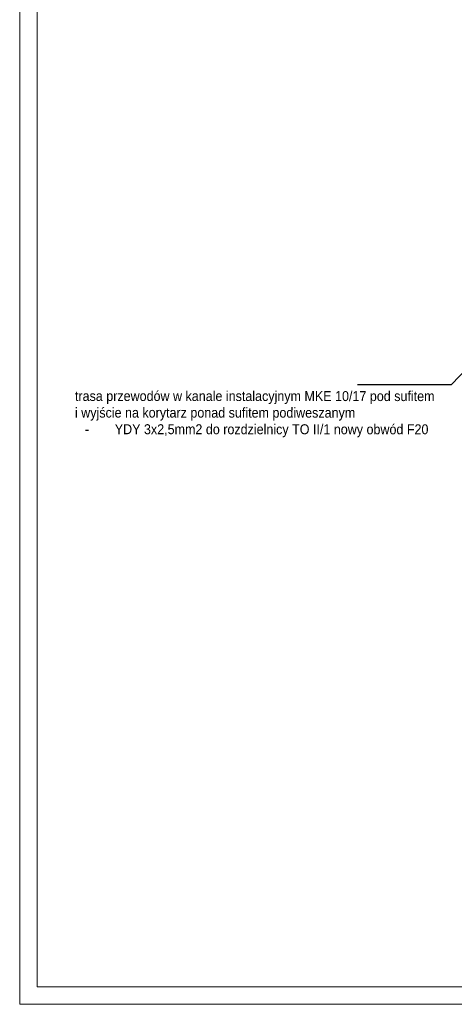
# Model space of a CAD drawing. Header units: centimetres. Extents: x 690840 to 714026, y 27673 to 40762.
# Tile 11 of 162: x 693553 to 693989, y 37777 to 38766. Entities that reach past the tile are written whole.
import ezdxf

# ---------------------------------------------------------------- set-up
doc = ezdxf.new("R2010")
doc.units = ezdxf.units.CM
doc.layers.add('Obrys powierzchni', color=50, linetype='Continuous', lineweight=9, plot=False)
doc.layers.add('S3_rozdzielnice', color=1, linetype='Continuous', lineweight=5)
doc.styles.add('ARIELCE', font='arial.ttf', dxfattribs={"width": 0.9})

msp = doc.modelspace()

# ---------------------------------------------------------------- linework, layer by layer
at = {"layer": 'Obrys powierzchni', "ltscale": 1.6}
for points in [[(693552.62, 39262.32), (695652.62, 39262.32), (695652.62, 37777.32), (693552.62, 37777.32)], [(693570.12, 39244.82), (695635.12, 39244.82), (695635.12, 37794.82), (693570.12, 37794.82)]]:
    msp.add_lwpolyline(points, close=True, dxfattribs=at)
at = {"layer": 'S3_rozdzielnice', "color": 7, "lineweight": -3, "ltscale": 1.6}
for p, q in [((694075.44, 38492.06), (693986.19, 38399.7)), ((693986.19, 38399.7), (693892.18, 38399.7))]:
    msp.add_line(p, q, dxfattribs=at)

# ---------------------------------------------------------------- texts
at = {"layer": 'S3_rozdzielnice', "insert": (693608.17, 38393.33), "char_height": 10.00209, "width": 965.6189, "attachment_point": 1, "rotation": 359.98101, "style": 'ARIELCE'}
msp.add_mtext('{\\A1;\\fArial|b0|i0|c238|p34;\\C7;trasa przewodów w kanale instalacyjnym MKE 10/17 pod sufitem \\A0;^Ji wyjście na korytarz ponad sufitem podiweszanym \\P\\pxi-3,l4,t4;-^IYDY 3x2,5mm2 do rozdzielnicy TO II/1 nowy obwód F20}', dxfattribs=at)

doc.saveas('drawing.dxf')
